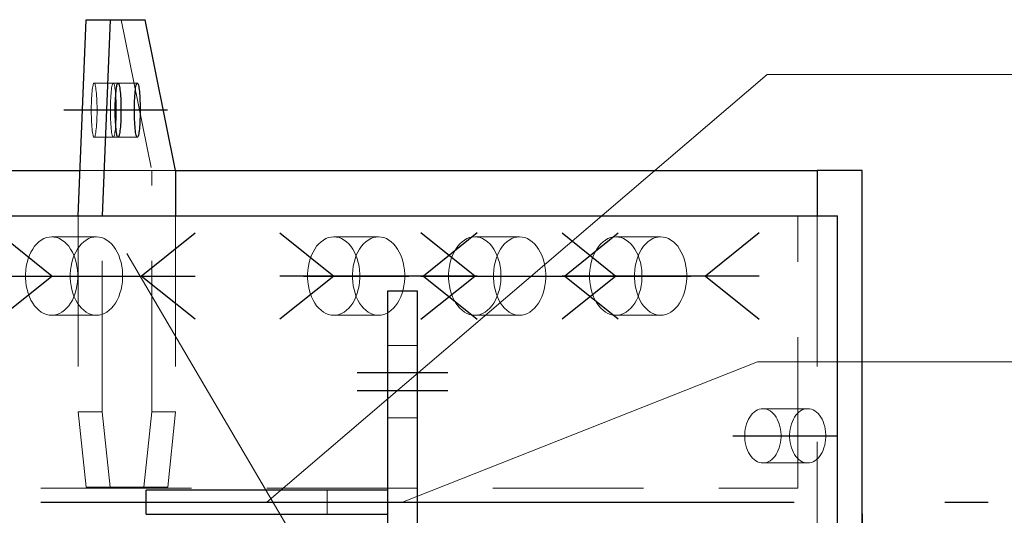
# Model space of a CAD drawing. Header units: millimetres. Extents: x 3528 to 4122, y 12541 to 12988.
# Tile 23 of 47: x 3957 to 3974, y 12590 to 12598. Entities that reach past the tile are written whole.
import ezdxf

# ---------------------------------------------------------------- set-up
doc = ezdxf.new("R2010")
doc.units = ezdxf.units.MM
doc.header["$LTSCALE"] = 10
doc.linetypes.add('HIDDEN', pattern=[0.375, 0.25, -0.125])
doc.linetypes.add('MITTE', pattern=[2, 1.25, -0.25, 0.25, -0.25])
doc.layers.get('Defpoints').update_dxf_attribs({"color": 1})
for name, color, linetype in [('PS_BOLT', 4, 'Continuous'), ('PS_MID', 5, 'MITTE'), ('PS_SHAPE', 3, 'Continuous')]:
    doc.layers.add(name, color=color, linetype=linetype)
for name, color, linetype, lineweight in [('PS_DIM', 4, 'Continuous', 13), ('PS_Hidden', 2, 'HIDDEN', 9), ('PS_Pos', 1, 'Continuous', 15), ('PS_SOLID', 7, 'Continuous', 30)]:
    doc.layers.add(name, color=color, linetype=linetype, lineweight=lineweight)
doc.styles.add('simplex', font='simplex.shx', dxfattribs={"width": 0.75})
doc.dimstyles.new('1_20_GŁ_DS1-LS20', dxfattribs={"dimtxt": 2, "dimasz": 2, "dimexe": 2, "dimexo": 5, "dimgap": 1, "dimtad": 1, "dimjust": 4, "dimdec": 0, "dimlfac": 20, "dimtxsty": 'simplex', "dimblk1": 'NONE', "dimsah": 1, "dimcen": 2, "dimclrd": 256, "dimclre": 256, "dimclrt": 4, "dimadec": 1, "dimazin": 0, "dimtfac": 1, "dimtdec": 0, "dimtmove": 2, "dimatfit": 3, "dimfxl": 1, "dimarcsym": 0})

# ---------------------------------------------------------------- blocks, each defined once
blk = doc.blocks.new('*D127')
at = {"layer": 'Defpoints', "color": 0, "transparency": 16777216}
for p in [(3971.456, 12594.716), (3585.581, 12585.158), (3971.456, 12570.506)]:
    blk.add_point(p, dxfattribs=at)
at = {"layer": 'PS_DIM', "lineweight": -2, "transparency": 16777216}
for p, q in [((3971.456, 12589.716), (3971.456, 12568.506)), ((3585.581, 12580.158), (3585.581, 12568.506)), ((3585.581, 12570.506), (3969.456, 12570.506))]:
    blk.add_line(p, q, dxfattribs=at)
at = {"layer": 'PS_DIM', "transparency": 16777216}
blk.add_solid([(3969.456, 12570.839), (3969.456, 12570.172), (3971.456, 12570.506)], dxfattribs=at)
at = {"layer": 'PS_DIM', "color": 4, "transparency": 16777216, "insert": (3969.436, 12574.74), "char_height": 2, "attachment_point": 5, "rotation": 90, "style": 'simplex'}
blk.add_mtext('15008', dxfattribs=at)
blk = doc.blocks.new('_None')
blk = doc.blocks.new('*X417')
at = {"color": 30, "linetype": 'Continuous'}
for p, q in [((3966.478, 12594.372), (3967.37, 12593.658)), ((3969.75, 12594.372), (3968.858, 12593.658)), ((3967.37, 12593.658), (3966.478, 12592.944)), ((3969.75, 12593.658), (3966.478, 12593.658)), ((3968.858, 12593.658), (3969.75, 12592.944))]:
    blk.add_line(p, q, dxfattribs=at)
blk = doc.blocks.new('*X420')
at = {"color": 30, "linetype": 'Continuous'}
for p, q in [((3961.798, 12594.372), (3962.69, 12593.658)), ((3965.07, 12594.372), (3964.178, 12593.658)), ((3962.69, 12593.658), (3961.798, 12592.944)), ((3965.07, 12593.658), (3961.798, 12593.658)), ((3964.178, 12593.658), (3965.07, 12592.944))]:
    blk.add_line(p, q, dxfattribs=at)
blk = doc.blocks.new('*X421')
at = {"color": 30, "linetype": 'Continuous'}
for p, q in [((3958.011, 12593.658), (3957.118, 12594.372)), ((3959.498, 12593.658), (3960.39, 12594.372)), ((3957.118, 12592.944), (3958.011, 12593.658)), ((3957.118, 12593.658), (3960.39, 12593.658)), ((3960.39, 12592.944), (3959.498, 12593.658))]:
    blk.add_line(p, q, dxfattribs=at)
blk = doc.blocks.new('*X423')
at = {"color": 30, "linetype": 'Continuous'}
for p, q in [((3965.03, 12593.658), (3964.138, 12594.372)), ((3966.518, 12593.658), (3967.41, 12594.372)), ((3964.138, 12592.944), (3965.03, 12593.658)), ((3964.138, 12593.658), (3967.41, 12593.658)), ((3967.41, 12592.944), (3966.518, 12593.658))]:
    blk.add_line(p, q, dxfattribs=at)
blk = doc.blocks.new('*X427')
at = {"layer": 'PS_Hidden', "color": 2, "linetype": 'HIDDEN'}
for p, q in [((3959.166, 12597.908), (3959.671, 12595.408)), ((3958.684, 12596.75), (3958.681, 12596.718)), ((3958.688, 12596.777), (3958.684, 12596.75)), ((3958.692, 12596.802), (3958.688, 12596.777)), ((3958.697, 12596.822), (3958.692, 12596.802)), ((3958.701, 12596.838), (3958.697, 12596.822)), ((3958.706, 12596.849), (3958.701, 12596.838)), ((3958.711, 12596.856), (3958.706, 12596.849)), ((3958.715, 12596.858), (3958.711, 12596.856)), ((3958.72, 12596.856), (3958.715, 12596.858)), ((3958.715, 12596.858), (3959.113, 12596.858)), ((3958.725, 12596.849), (3958.72, 12596.856)), ((3958.73, 12596.838), (3958.725, 12596.849)), ((3958.734, 12596.822), (3958.73, 12596.838)), ((3958.739, 12596.802), (3958.734, 12596.822)), ((3958.743, 12596.777), (3958.739, 12596.802)), ((3958.746, 12596.75), (3958.743, 12596.777)), ((3958.75, 12596.718), (3958.746, 12596.75)), ((3959.003, 12596.75), (3958.999, 12596.718)), ((3959.006, 12596.777), (3959.003, 12596.75)), ((3959.011, 12596.802), (3959.006, 12596.777)), ((3959.015, 12596.822), (3959.011, 12596.802)), ((3959.019, 12596.838), (3959.015, 12596.822)), ((3959.024, 12596.849), (3959.019, 12596.838)), ((3959.029, 12596.856), (3959.024, 12596.849)), ((3959.034, 12596.858), (3959.029, 12596.856)), ((3959.039, 12596.856), (3959.034, 12596.858)), ((3959.043, 12596.849), (3959.039, 12596.856)), ((3959.048, 12596.838), (3959.043, 12596.849)), ((3959.053, 12596.822), (3959.048, 12596.838)), ((3959.057, 12596.802), (3959.053, 12596.822)), ((3959.061, 12596.777), (3959.057, 12596.802)), ((3959.065, 12596.75), (3959.061, 12596.777)), ((3959.068, 12596.718), (3959.065, 12596.75)), ((3959.113, 12596.858), (3959.431, 12596.858)), ((3958.671, 12596.564), (3958.669, 12596.521)), ((3958.673, 12596.606), (3958.671, 12596.564)), ((3958.675, 12596.646), (3958.673, 12596.606)), ((3958.678, 12596.684), (3958.675, 12596.646)), ((3958.681, 12596.718), (3958.678, 12596.684)), ((3958.753, 12596.684), (3958.75, 12596.718)), ((3958.756, 12596.646), (3958.753, 12596.684)), ((3958.758, 12596.606), (3958.756, 12596.646)), ((3958.76, 12596.564), (3958.758, 12596.606)), ((3958.762, 12596.521), (3958.76, 12596.564)), ((3958.989, 12596.564), (3958.988, 12596.521)), ((3958.991, 12596.606), (3958.989, 12596.564)), ((3958.993, 12596.646), (3958.991, 12596.606)), ((3958.996, 12596.684), (3958.993, 12596.646)), ((3958.999, 12596.718), (3958.996, 12596.684)), ((3959.072, 12596.684), (3959.068, 12596.718)), ((3959.074, 12596.646), (3959.072, 12596.684)), ((3959.077, 12596.606), (3959.074, 12596.646)), ((3959.079, 12596.564), (3959.077, 12596.606)), ((3959.08, 12596.521), (3959.079, 12596.564)), ((3958.669, 12596.521), (3958.668, 12596.476)), ((3958.668, 12596.476), (3958.668, 12596.431)), ((3958.668, 12596.431), (3958.668, 12596.385)), ((3958.763, 12596.476), (3958.762, 12596.521)), ((3958.763, 12596.431), (3958.763, 12596.476)), ((3958.763, 12596.385), (3958.763, 12596.431)), ((3958.987, 12596.476), (3958.986, 12596.431)), ((3958.986, 12596.431), (3958.986, 12596.385)), ((3958.988, 12596.521), (3958.987, 12596.476)), ((3959.081, 12596.476), (3959.08, 12596.521)), ((3959.081, 12596.431), (3959.081, 12596.476)), ((3959.081, 12596.385), (3959.081, 12596.431)), ((3958.668, 12596.385), (3958.668, 12596.34)), ((3958.668, 12596.34), (3958.669, 12596.295)), ((3958.669, 12596.295), (3958.671, 12596.252)), ((3958.671, 12596.252), (3958.673, 12596.21)), ((3958.758, 12596.21), (3958.76, 12596.252)), ((3958.76, 12596.252), (3958.762, 12596.295)), ((3958.762, 12596.295), (3958.763, 12596.34)), ((3958.763, 12596.34), (3958.763, 12596.385)), ((3958.986, 12596.385), (3958.987, 12596.34)), ((3958.987, 12596.34), (3958.988, 12596.295)), ((3958.988, 12596.295), (3958.989, 12596.252)), ((3958.989, 12596.252), (3958.991, 12596.21)), ((3959.077, 12596.21), (3959.079, 12596.252)), ((3959.079, 12596.252), (3959.08, 12596.295)), ((3959.08, 12596.295), (3959.081, 12596.34)), ((3959.081, 12596.34), (3959.081, 12596.385)), ((3958.673, 12596.21), (3958.675, 12596.17)), ((3958.675, 12596.17), (3958.678, 12596.133)), ((3958.678, 12596.133), (3958.681, 12596.098)), ((3958.681, 12596.098), (3958.684, 12596.067)), ((3958.746, 12596.067), (3958.75, 12596.098)), ((3958.75, 12596.098), (3958.753, 12596.133)), ((3958.753, 12596.133), (3958.756, 12596.17)), ((3958.756, 12596.17), (3958.758, 12596.21)), ((3958.991, 12596.21), (3958.993, 12596.17)), ((3958.993, 12596.17), (3958.996, 12596.133)), ((3958.996, 12596.133), (3958.999, 12596.098)), ((3958.999, 12596.098), (3959.003, 12596.067)), ((3959.065, 12596.067), (3959.068, 12596.098)), ((3959.068, 12596.098), (3959.072, 12596.133)), ((3959.072, 12596.133), (3959.074, 12596.17)), ((3959.074, 12596.17), (3959.077, 12596.21)), ((3958.684, 12596.067), (3958.688, 12596.039)), ((3958.688, 12596.039), (3958.692, 12596.015)), ((3958.692, 12596.015), (3958.697, 12595.995)), ((3958.697, 12595.995), (3958.701, 12595.979)), ((3958.701, 12595.979), (3958.706, 12595.967)), ((3958.706, 12595.967), (3958.711, 12595.96)), ((3958.711, 12595.96), (3958.715, 12595.958)), ((3958.715, 12595.958), (3958.72, 12595.96)), ((3958.715, 12595.958), (3959.113, 12595.958)), ((3958.72, 12595.96), (3958.725, 12595.967)), ((3958.725, 12595.967), (3958.73, 12595.979)), ((3958.73, 12595.979), (3958.734, 12595.995)), ((3958.734, 12595.995), (3958.739, 12596.015)), ((3958.739, 12596.015), (3958.743, 12596.039)), ((3958.743, 12596.039), (3958.746, 12596.067)), ((3959.003, 12596.067), (3959.006, 12596.039)), ((3959.006, 12596.039), (3959.011, 12596.015)), ((3959.011, 12596.015), (3959.015, 12595.995)), ((3959.015, 12595.995), (3959.019, 12595.979)), ((3959.019, 12595.979), (3959.024, 12595.967)), ((3959.024, 12595.967), (3959.029, 12595.96)), ((3959.029, 12595.96), (3959.034, 12595.958)), ((3959.034, 12595.958), (3959.039, 12595.96)), ((3959.039, 12595.96), (3959.043, 12595.967)), ((3959.043, 12595.967), (3959.048, 12595.979)), ((3959.048, 12595.979), (3959.053, 12595.995)), ((3959.053, 12595.995), (3959.057, 12596.015)), ((3959.057, 12596.015), (3959.061, 12596.039)), ((3959.061, 12596.039), (3959.065, 12596.067)), ((3959.113, 12595.958), (3959.431, 12595.958)), ((3958.481, 12595.408), (3959.671, 12595.408)), ((3959.671, 12595.408), (3960.068, 12595.408)), ((3959.671, 12591.408), (3959.671, 12595.408)), ((3958.45, 12594.658), (3958.45, 12591.408)), ((3958.848, 12591.408), (3958.848, 12594.658)), ((3960.068, 12594.658), (3960.068, 12591.408)), ((3970.391, 12590.143), (3970.391, 12594.658)), ((3970.713, 12594.658), (3970.713, 12585.158)), ((3957.839, 12594.255), (3957.881, 12594.278)), ((3957.881, 12594.278), (3957.923, 12594.295)), ((3957.923, 12594.295), (3957.967, 12594.305)), ((3957.967, 12594.305), (3958.011, 12594.308)), ((3958.011, 12594.308), (3958.055, 12594.305)), ((3958.754, 12594.308), (3958.011, 12594.308)), ((3958.055, 12594.305), (3958.098, 12594.295)), ((3958.098, 12594.295), (3958.141, 12594.278)), ((3958.141, 12594.278), (3958.182, 12594.255)), ((3958.624, 12594.278), (3958.583, 12594.255)), ((3958.667, 12594.295), (3958.624, 12594.278)), ((3958.71, 12594.305), (3958.667, 12594.295)), ((3958.754, 12594.308), (3958.71, 12594.305)), ((3958.798, 12594.305), (3958.754, 12594.308)), ((3958.842, 12594.295), (3958.798, 12594.305)), ((3958.884, 12594.278), (3958.842, 12594.295)), ((3958.926, 12594.255), (3958.884, 12594.278)), ((3962.519, 12594.255), (3962.56, 12594.278)), ((3962.56, 12594.278), (3962.603, 12594.295)), ((3962.603, 12594.295), (3962.646, 12594.305)), ((3962.646, 12594.305), (3962.69, 12594.308)), ((3962.69, 12594.308), (3962.734, 12594.305)), ((3963.434, 12594.308), (3962.69, 12594.308)), ((3962.734, 12594.305), (3962.778, 12594.295)), ((3962.778, 12594.295), (3962.82, 12594.278)), ((3962.82, 12594.278), (3962.862, 12594.255)), ((3963.304, 12594.278), (3963.263, 12594.255)), ((3963.347, 12594.295), (3963.304, 12594.278)), ((3963.39, 12594.305), (3963.347, 12594.295)), ((3963.434, 12594.308), (3963.39, 12594.305)), ((3963.478, 12594.305), (3963.434, 12594.308)), ((3963.522, 12594.295), (3963.478, 12594.305)), ((3963.564, 12594.278), (3963.522, 12594.295)), ((3963.605, 12594.255), (3963.564, 12594.278)), ((3964.859, 12594.255), (3964.9, 12594.278)), ((3964.9, 12594.278), (3964.943, 12594.295)), ((3964.943, 12594.295), (3964.986, 12594.305)), ((3964.986, 12594.305), (3965.03, 12594.308)), ((3965.03, 12594.308), (3965.074, 12594.305)), ((3965.774, 12594.308), (3965.03, 12594.308)), ((3965.074, 12594.305), (3965.118, 12594.295)), ((3965.118, 12594.295), (3965.16, 12594.278)), ((3965.16, 12594.278), (3965.202, 12594.255)), ((3965.644, 12594.278), (3965.603, 12594.255)), ((3965.686, 12594.295), (3965.644, 12594.278)), ((3965.73, 12594.305), (3965.686, 12594.295)), ((3965.774, 12594.308), (3965.73, 12594.305)), ((3965.818, 12594.305), (3965.774, 12594.308)), ((3965.861, 12594.295), (3965.818, 12594.305)), ((3965.904, 12594.278), (3965.861, 12594.295)), ((3965.945, 12594.255), (3965.904, 12594.278)), ((3967.199, 12594.255), (3967.24, 12594.278)), ((3967.24, 12594.278), (3967.283, 12594.295)), ((3967.283, 12594.295), (3967.326, 12594.305)), ((3967.326, 12594.305), (3967.37, 12594.308)), ((3967.37, 12594.308), (3967.414, 12594.305)), ((3968.114, 12594.308), (3967.37, 12594.308)), ((3967.414, 12594.305), (3967.458, 12594.295)), ((3967.458, 12594.295), (3967.5, 12594.278)), ((3967.5, 12594.278), (3967.542, 12594.255)), ((3967.984, 12594.278), (3967.942, 12594.255)), ((3968.026, 12594.295), (3967.984, 12594.278)), ((3968.07, 12594.305), (3968.026, 12594.295)), ((3968.114, 12594.308), (3968.07, 12594.305)), ((3968.158, 12594.305), (3968.114, 12594.308)), ((3968.201, 12594.295), (3968.158, 12594.305)), ((3968.244, 12594.278), (3968.201, 12594.295)), ((3968.285, 12594.255), (3968.244, 12594.278)), ((3957.696, 12594.106), (3957.728, 12594.151)), ((3957.728, 12594.151), (3957.762, 12594.192)), ((3957.762, 12594.192), (3957.8, 12594.226)), ((3957.8, 12594.226), (3957.839, 12594.255)), ((3958.182, 12594.255), (3958.222, 12594.226)), ((3958.222, 12594.226), (3958.259, 12594.192)), ((3958.259, 12594.192), (3958.294, 12594.151)), ((3958.294, 12594.151), (3958.326, 12594.106)), ((3958.471, 12594.151), (3958.439, 12594.106)), ((3958.506, 12594.192), (3958.471, 12594.151)), ((3958.543, 12594.226), (3958.506, 12594.192)), ((3958.583, 12594.255), (3958.543, 12594.226)), ((3958.965, 12594.226), (3958.926, 12594.255)), ((3959.003, 12594.192), (3958.965, 12594.226)), ((3959.037, 12594.151), (3959.003, 12594.192)), ((3959.069, 12594.106), (3959.037, 12594.151)), ((3962.375, 12594.106), (3962.407, 12594.151)), ((3962.407, 12594.151), (3962.442, 12594.192)), ((3962.442, 12594.192), (3962.48, 12594.226)), ((3962.48, 12594.226), (3962.519, 12594.255)), ((3962.862, 12594.255), (3962.901, 12594.226)), ((3962.901, 12594.226), (3962.939, 12594.192)), ((3962.939, 12594.192), (3962.973, 12594.151)), ((3962.973, 12594.151), (3963.005, 12594.106)), ((3963.151, 12594.151), (3963.119, 12594.106)), ((3963.186, 12594.192), (3963.151, 12594.151)), ((3963.223, 12594.226), (3963.186, 12594.192)), ((3963.263, 12594.255), (3963.223, 12594.226)), ((3963.645, 12594.226), (3963.605, 12594.255)), ((3963.682, 12594.192), (3963.645, 12594.226)), ((3963.717, 12594.151), (3963.682, 12594.192)), ((3963.749, 12594.106), (3963.717, 12594.151)), ((3964.715, 12594.106), (3964.747, 12594.151)), ((3964.747, 12594.151), (3964.782, 12594.192)), ((3964.782, 12594.192), (3964.819, 12594.226)), ((3964.819, 12594.226), (3964.859, 12594.255)), ((3965.202, 12594.255), (3965.241, 12594.226)), ((3965.241, 12594.226), (3965.279, 12594.192)), ((3965.279, 12594.192), (3965.313, 12594.151)), ((3965.313, 12594.151), (3965.345, 12594.106)), ((3965.491, 12594.151), (3965.459, 12594.106)), ((3965.526, 12594.192), (3965.491, 12594.151)), ((3965.563, 12594.226), (3965.526, 12594.192)), ((3965.603, 12594.255), (3965.563, 12594.226)), ((3965.985, 12594.226), (3965.945, 12594.255)), ((3966.022, 12594.192), (3965.985, 12594.226)), ((3966.057, 12594.151), (3966.022, 12594.192)), ((3966.089, 12594.106), (3966.057, 12594.151)), ((3967.055, 12594.106), (3967.087, 12594.151)), ((3967.087, 12594.151), (3967.122, 12594.192)), ((3967.122, 12594.192), (3967.159, 12594.226)), ((3967.159, 12594.226), (3967.199, 12594.255)), ((3967.542, 12594.255), (3967.581, 12594.226)), ((3967.581, 12594.226), (3967.618, 12594.192)), ((3967.618, 12594.192), (3967.653, 12594.151)), ((3967.653, 12594.151), (3967.685, 12594.106)), ((3967.831, 12594.151), (3967.799, 12594.106)), ((3967.866, 12594.192), (3967.831, 12594.151)), ((3967.903, 12594.226), (3967.866, 12594.192)), ((3967.942, 12594.255), (3967.903, 12594.226)), ((3968.325, 12594.226), (3968.285, 12594.255)), ((3968.362, 12594.192), (3968.325, 12594.226)), ((3968.397, 12594.151), (3968.362, 12594.192)), ((3968.429, 12594.106), (3968.397, 12594.151)), ((3957.621, 12593.944), (3957.642, 12594.002)), ((3957.642, 12594.002), (3957.667, 12594.056)), ((3957.667, 12594.056), (3957.696, 12594.106)), ((3958.326, 12594.106), (3958.354, 12594.056)), ((3958.354, 12594.056), (3958.379, 12594.002)), ((3958.386, 12594.002), (3958.364, 12593.944)), ((3958.379, 12594.002), (3958.401, 12593.944)), ((3958.411, 12594.056), (3958.386, 12594.002)), ((3958.439, 12594.106), (3958.411, 12594.056)), ((3959.098, 12594.056), (3959.069, 12594.106)), ((3959.123, 12594.002), (3959.098, 12594.056)), ((3959.144, 12593.944), (3959.123, 12594.002)), ((3962.3, 12593.944), (3962.322, 12594.002)), ((3962.322, 12594.002), (3962.347, 12594.056)), ((3962.347, 12594.056), (3962.375, 12594.106)), ((3963.005, 12594.106), (3963.034, 12594.056)), ((3963.034, 12594.056), (3963.059, 12594.002)), ((3963.065, 12594.002), (3963.044, 12593.944)), ((3963.059, 12594.002), (3963.081, 12593.944)), ((3963.09, 12594.056), (3963.065, 12594.002)), ((3963.119, 12594.106), (3963.09, 12594.056)), ((3963.778, 12594.056), (3963.749, 12594.106)), ((3963.803, 12594.002), (3963.778, 12594.056)), ((3963.824, 12593.944), (3963.803, 12594.002)), ((3964.64, 12593.944), (3964.661, 12594.002)), ((3964.661, 12594.002), (3964.687, 12594.056)), ((3964.687, 12594.056), (3964.715, 12594.106)), ((3965.345, 12594.106), (3965.374, 12594.056)), ((3965.374, 12594.056), (3965.399, 12594.002)), ((3965.405, 12594.002), (3965.384, 12593.944)), ((3965.399, 12594.002), (3965.42, 12593.944)), ((3965.43, 12594.056), (3965.405, 12594.002)), ((3965.459, 12594.106), (3965.43, 12594.056)), ((3966.118, 12594.056), (3966.089, 12594.106)), ((3966.143, 12594.002), (3966.118, 12594.056)), ((3966.164, 12593.944), (3966.143, 12594.002)), ((3966.98, 12593.944), (3967.001, 12594.002)), ((3967.001, 12594.002), (3967.027, 12594.056)), ((3967.027, 12594.056), (3967.055, 12594.106)), ((3967.685, 12594.106), (3967.714, 12594.056)), ((3967.714, 12594.056), (3967.739, 12594.002)), ((3967.745, 12594.002), (3967.724, 12593.944)), ((3967.739, 12594.002), (3967.76, 12593.944)), ((3967.77, 12594.056), (3967.745, 12594.002)), ((3967.799, 12594.106), (3967.77, 12594.056)), ((3968.457, 12594.056), (3968.429, 12594.106)), ((3968.483, 12594.002), (3968.457, 12594.056)), ((3968.504, 12593.944), (3968.483, 12594.002)), ((3957.581, 12593.757), (3957.59, 12593.821)), ((3957.59, 12593.821), (3957.603, 12593.884)), ((3957.603, 12593.884), (3957.621, 12593.944)), ((3958.334, 12593.821), (3958.325, 12593.757)), ((3958.347, 12593.884), (3958.334, 12593.821)), ((3958.364, 12593.944), (3958.347, 12593.884)), ((3958.401, 12593.944), (3958.418, 12593.884)), ((3958.418, 12593.884), (3958.431, 12593.821)), ((3958.431, 12593.821), (3958.44, 12593.757)), ((3959.162, 12593.884), (3959.144, 12593.944)), ((3959.175, 12593.821), (3959.162, 12593.884)), ((3959.184, 12593.757), (3959.175, 12593.821)), ((3962.261, 12593.757), (3962.27, 12593.821)), ((3962.27, 12593.821), (3962.283, 12593.884)), ((3962.283, 12593.884), (3962.3, 12593.944)), ((3963.013, 12593.821), (3963.005, 12593.757)), ((3963.027, 12593.884), (3963.013, 12593.821)), ((3963.044, 12593.944), (3963.027, 12593.884)), ((3963.081, 12593.944), (3963.098, 12593.884)), ((3963.098, 12593.884), (3963.111, 12593.821)), ((3963.111, 12593.821), (3963.12, 12593.757)), ((3963.842, 12593.884), (3963.824, 12593.944)), ((3963.855, 12593.821), (3963.842, 12593.884)), ((3963.864, 12593.757), (3963.855, 12593.821)), ((3964.601, 12593.757), (3964.61, 12593.821)), ((3964.61, 12593.821), (3964.623, 12593.884)), ((3964.623, 12593.884), (3964.64, 12593.944)), ((3965.353, 12593.821), (3965.344, 12593.757)), ((3965.366, 12593.884), (3965.353, 12593.821)), ((3965.384, 12593.944), (3965.366, 12593.884)), ((3965.42, 12593.944), (3965.438, 12593.884)), ((3965.438, 12593.884), (3965.451, 12593.821)), ((3965.451, 12593.821), (3965.46, 12593.757)), ((3966.181, 12593.884), (3966.164, 12593.944)), ((3966.195, 12593.821), (3966.181, 12593.884)), ((3966.203, 12593.757), (3966.195, 12593.821)), ((3966.941, 12593.757), (3966.949, 12593.821)), ((3966.949, 12593.821), (3966.963, 12593.884)), ((3966.963, 12593.884), (3966.98, 12593.944)), ((3967.693, 12593.821), (3967.684, 12593.757)), ((3967.706, 12593.884), (3967.693, 12593.821)), ((3967.724, 12593.944), (3967.706, 12593.884)), ((3967.76, 12593.944), (3967.778, 12593.884)), ((3967.778, 12593.884), (3967.791, 12593.821)), ((3967.791, 12593.821), (3967.8, 12593.757)), ((3968.521, 12593.884), (3968.504, 12593.944)), ((3968.534, 12593.821), (3968.521, 12593.884)), ((3968.543, 12593.757), (3968.534, 12593.821)), ((3957.577, 12593.691), (3957.581, 12593.757)), ((3957.577, 12593.625), (3957.577, 12593.691)), ((3957.581, 12593.56), (3957.577, 12593.625)), ((3958.325, 12593.757), (3958.32, 12593.691)), ((3958.32, 12593.691), (3958.32, 12593.625)), ((3958.32, 12593.625), (3958.325, 12593.56)), ((3958.44, 12593.757), (3958.445, 12593.691)), ((3958.445, 12593.625), (3958.44, 12593.56)), ((3958.445, 12593.691), (3958.445, 12593.625)), ((3959.188, 12593.691), (3959.184, 12593.757)), ((3959.184, 12593.56), (3959.188, 12593.625)), ((3959.188, 12593.625), (3959.188, 12593.691)), ((3962.256, 12593.691), (3962.261, 12593.757)), ((3962.256, 12593.625), (3962.256, 12593.691)), ((3962.261, 12593.56), (3962.256, 12593.625)), ((3963.005, 12593.757), (3963, 12593.691)), ((3963, 12593.691), (3963, 12593.625)), ((3963, 12593.625), (3963.005, 12593.56)), ((3963.12, 12593.757), (3963.124, 12593.691)), ((3963.124, 12593.625), (3963.12, 12593.56)), ((3963.124, 12593.691), (3963.124, 12593.625)), ((3963.868, 12593.691), (3963.864, 12593.757)), ((3963.864, 12593.56), (3963.868, 12593.625)), ((3963.868, 12593.625), (3963.868, 12593.691)), ((3964.596, 12593.691), (3964.601, 12593.757)), ((3964.596, 12593.625), (3964.596, 12593.691)), ((3964.601, 12593.56), (3964.596, 12593.625)), ((3965.344, 12593.757), (3965.34, 12593.691)), ((3965.34, 12593.691), (3965.34, 12593.625)), ((3965.34, 12593.625), (3965.344, 12593.56)), ((3965.46, 12593.757), (3965.464, 12593.691)), ((3965.464, 12593.625), (3965.46, 12593.56)), ((3965.464, 12593.691), (3965.464, 12593.625)), ((3966.208, 12593.691), (3966.203, 12593.757)), ((3966.203, 12593.56), (3966.208, 12593.625)), ((3966.208, 12593.625), (3966.208, 12593.691)), ((3966.936, 12593.691), (3966.941, 12593.757)), ((3966.936, 12593.625), (3966.936, 12593.691)), ((3966.941, 12593.56), (3966.936, 12593.625)), ((3967.684, 12593.757), (3967.68, 12593.691)), ((3967.68, 12593.691), (3967.68, 12593.625)), ((3967.68, 12593.625), (3967.684, 12593.56)), ((3967.8, 12593.757), (3967.804, 12593.691)), ((3967.804, 12593.625), (3967.8, 12593.56)), ((3967.804, 12593.691), (3967.804, 12593.625)), ((3968.548, 12593.691), (3968.543, 12593.757)), ((3968.543, 12593.56), (3968.548, 12593.625)), ((3968.548, 12593.625), (3968.548, 12593.691)), ((3957.59, 12593.495), (3957.581, 12593.56)), ((3957.603, 12593.432), (3957.59, 12593.495)), ((3958.325, 12593.56), (3958.334, 12593.495)), ((3958.334, 12593.495), (3958.347, 12593.432)), ((3958.431, 12593.495), (3958.418, 12593.432)), ((3958.44, 12593.56), (3958.431, 12593.495)), ((3959.162, 12593.432), (3959.175, 12593.495)), ((3959.175, 12593.495), (3959.184, 12593.56)), ((3962.27, 12593.495), (3962.261, 12593.56)), ((3962.283, 12593.432), (3962.27, 12593.495)), ((3963.005, 12593.56), (3963.013, 12593.495)), ((3963.013, 12593.495), (3963.027, 12593.432)), ((3963.111, 12593.495), (3963.098, 12593.432)), ((3963.12, 12593.56), (3963.111, 12593.495)), ((3963.842, 12593.432), (3963.855, 12593.495)), ((3963.855, 12593.495), (3963.864, 12593.56)), ((3964.61, 12593.495), (3964.601, 12593.56)), ((3964.623, 12593.432), (3964.61, 12593.495)), ((3965.344, 12593.56), (3965.353, 12593.495)), ((3965.353, 12593.495), (3965.366, 12593.432)), ((3965.451, 12593.495), (3965.438, 12593.432)), ((3965.46, 12593.56), (3965.451, 12593.495)), ((3966.181, 12593.432), (3966.195, 12593.495)), ((3966.195, 12593.495), (3966.203, 12593.56)), ((3966.949, 12593.495), (3966.941, 12593.56)), ((3966.963, 12593.432), (3966.949, 12593.495)), ((3967.684, 12593.56), (3967.693, 12593.495)), ((3967.693, 12593.495), (3967.706, 12593.432)), ((3967.791, 12593.495), (3967.778, 12593.432)), ((3967.8, 12593.56), (3967.791, 12593.495)), ((3968.521, 12593.432), (3968.534, 12593.495)), ((3968.534, 12593.495), (3968.543, 12593.56)), ((3957.621, 12593.372), (3957.603, 12593.432)), ((3957.642, 12593.314), (3957.621, 12593.372)), ((3957.667, 12593.26), (3957.642, 12593.314)), ((3958.347, 12593.432), (3958.364, 12593.372)), ((3958.379, 12593.314), (3958.354, 12593.26)), ((3958.364, 12593.372), (3958.386, 12593.314)), ((3958.401, 12593.372), (3958.379, 12593.314)), ((3958.386, 12593.314), (3958.411, 12593.26)), ((3958.418, 12593.432), (3958.401, 12593.372)), ((3959.098, 12593.26), (3959.123, 12593.314)), ((3959.123, 12593.314), (3959.144, 12593.372)), ((3959.144, 12593.372), (3959.162, 12593.432)), ((3962.3, 12593.372), (3962.283, 12593.432)), ((3962.322, 12593.314), (3962.3, 12593.372)), ((3962.347, 12593.26), (3962.322, 12593.314)), ((3963.027, 12593.432), (3963.044, 12593.372)), ((3963.059, 12593.314), (3963.034, 12593.26)), ((3963.044, 12593.372), (3963.065, 12593.314)), ((3963.081, 12593.372), (3963.059, 12593.314)), ((3963.065, 12593.314), (3963.09, 12593.26)), ((3963.098, 12593.432), (3963.081, 12593.372)), ((3963.778, 12593.26), (3963.803, 12593.314)), ((3963.803, 12593.314), (3963.824, 12593.372)), ((3963.824, 12593.372), (3963.842, 12593.432)), ((3964.64, 12593.372), (3964.623, 12593.432)), ((3964.661, 12593.314), (3964.64, 12593.372)), ((3964.687, 12593.26), (3964.661, 12593.314)), ((3965.366, 12593.432), (3965.384, 12593.372)), ((3965.399, 12593.314), (3965.374, 12593.26)), ((3965.384, 12593.372), (3965.405, 12593.314)), ((3965.42, 12593.372), (3965.399, 12593.314)), ((3965.405, 12593.314), (3965.43, 12593.26)), ((3965.438, 12593.432), (3965.42, 12593.372)), ((3966.118, 12593.26), (3966.143, 12593.314)), ((3966.143, 12593.314), (3966.164, 12593.372)), ((3966.164, 12593.372), (3966.181, 12593.432)), ((3966.98, 12593.372), (3966.963, 12593.432)), ((3967.001, 12593.314), (3966.98, 12593.372)), ((3967.027, 12593.26), (3967.001, 12593.314)), ((3967.706, 12593.432), (3967.724, 12593.372)), ((3967.739, 12593.314), (3967.714, 12593.26)), ((3967.724, 12593.372), (3967.745, 12593.314)), ((3967.76, 12593.372), (3967.739, 12593.314)), ((3967.745, 12593.314), (3967.77, 12593.26)), ((3967.778, 12593.432), (3967.76, 12593.372)), ((3968.457, 12593.26), (3968.483, 12593.314)), ((3968.483, 12593.314), (3968.504, 12593.372)), ((3968.504, 12593.372), (3968.521, 12593.432)), ((3957.696, 12593.21), (3957.667, 12593.26)), ((3957.728, 12593.165), (3957.696, 12593.21)), ((3957.762, 12593.125), (3957.728, 12593.165)), ((3958.294, 12593.165), (3958.259, 12593.125)), ((3958.326, 12593.21), (3958.294, 12593.165)), ((3958.354, 12593.26), (3958.326, 12593.21)), ((3958.411, 12593.26), (3958.439, 12593.21)), ((3958.439, 12593.21), (3958.471, 12593.165)), ((3958.471, 12593.165), (3958.506, 12593.125)), ((3959.003, 12593.125), (3959.037, 12593.165)), ((3959.037, 12593.165), (3959.069, 12593.21)), ((3959.069, 12593.21), (3959.098, 12593.26)), ((3962.375, 12593.21), (3962.347, 12593.26)), ((3962.407, 12593.165), (3962.375, 12593.21)), ((3962.442, 12593.125), (3962.407, 12593.165)), ((3962.973, 12593.165), (3962.939, 12593.125)), ((3963.005, 12593.21), (3962.973, 12593.165)), ((3963.034, 12593.26), (3963.005, 12593.21)), ((3963.09, 12593.26), (3963.119, 12593.21)), ((3963.119, 12593.21), (3963.151, 12593.165)), ((3963.151, 12593.165), (3963.186, 12593.125)), ((3963.682, 12593.125), (3963.717, 12593.165)), ((3963.717, 12593.165), (3963.749, 12593.21)), ((3963.749, 12593.21), (3963.778, 12593.26)), ((3964.715, 12593.21), (3964.687, 12593.26)), ((3964.747, 12593.165), (3964.715, 12593.21)), ((3964.782, 12593.125), (3964.747, 12593.165)), ((3965.313, 12593.165), (3965.279, 12593.125)), ((3965.345, 12593.21), (3965.313, 12593.165)), ((3965.374, 12593.26), (3965.345, 12593.21)), ((3965.43, 12593.26), (3965.459, 12593.21)), ((3965.459, 12593.21), (3965.491, 12593.165)), ((3965.491, 12593.165), (3965.526, 12593.125)), ((3966.022, 12593.125), (3966.057, 12593.165)), ((3966.057, 12593.165), (3966.089, 12593.21)), ((3966.089, 12593.21), (3966.118, 12593.26)), ((3967.055, 12593.21), (3967.027, 12593.26)), ((3967.087, 12593.165), (3967.055, 12593.21)), ((3967.122, 12593.125), (3967.087, 12593.165)), ((3967.653, 12593.165), (3967.618, 12593.125)), ((3967.685, 12593.21), (3967.653, 12593.165)), ((3967.714, 12593.26), (3967.685, 12593.21)), ((3967.77, 12593.26), (3967.799, 12593.21)), ((3967.799, 12593.21), (3967.831, 12593.165)), ((3967.831, 12593.165), (3967.866, 12593.125)), ((3968.362, 12593.125), (3968.397, 12593.165)), ((3968.397, 12593.165), (3968.429, 12593.21)), ((3968.429, 12593.21), (3968.457, 12593.26)), ((3957.8, 12593.09), (3957.762, 12593.125)), ((3957.839, 12593.061), (3957.8, 12593.09)), ((3957.881, 12593.038), (3957.839, 12593.061)), ((3957.923, 12593.021), (3957.881, 12593.038)), ((3957.967, 12593.011), (3957.923, 12593.021)), ((3958.011, 12593.008), (3957.967, 12593.011)), ((3958.055, 12593.011), (3958.011, 12593.008)), ((3958.754, 12593.008), (3958.011, 12593.008)), ((3958.098, 12593.021), (3958.055, 12593.011)), ((3958.141, 12593.038), (3958.098, 12593.021)), ((3958.182, 12593.061), (3958.141, 12593.038)), ((3958.222, 12593.09), (3958.182, 12593.061)), ((3958.259, 12593.125), (3958.222, 12593.09)), ((3958.506, 12593.125), (3958.543, 12593.09)), ((3958.543, 12593.09), (3958.583, 12593.061)), ((3958.583, 12593.061), (3958.624, 12593.038)), ((3958.624, 12593.038), (3958.667, 12593.021)), ((3958.667, 12593.021), (3958.71, 12593.011)), ((3958.71, 12593.011), (3958.754, 12593.008)), ((3958.754, 12593.008), (3958.798, 12593.011)), ((3958.798, 12593.011), (3958.842, 12593.021)), ((3958.842, 12593.021), (3958.884, 12593.038)), ((3958.884, 12593.038), (3958.926, 12593.061)), ((3958.926, 12593.061), (3958.965, 12593.09)), ((3958.965, 12593.09), (3959.003, 12593.125)), ((3962.48, 12593.09), (3962.442, 12593.125)), ((3962.519, 12593.061), (3962.48, 12593.09)), ((3962.56, 12593.038), (3962.519, 12593.061)), ((3962.603, 12593.021), (3962.56, 12593.038)), ((3962.646, 12593.011), (3962.603, 12593.021)), ((3962.69, 12593.008), (3962.646, 12593.011)), ((3962.734, 12593.011), (3962.69, 12593.008)), ((3963.434, 12593.008), (3962.69, 12593.008)), ((3962.778, 12593.021), (3962.734, 12593.011)), ((3962.82, 12593.038), (3962.778, 12593.021)), ((3962.862, 12593.061), (3962.82, 12593.038)), ((3962.901, 12593.09), (3962.862, 12593.061)), ((3962.939, 12593.125), (3962.901, 12593.09)), ((3963.186, 12593.125), (3963.223, 12593.09)), ((3963.223, 12593.09), (3963.263, 12593.061)), ((3963.263, 12593.061), (3963.304, 12593.038)), ((3963.304, 12593.038), (3963.347, 12593.021)), ((3963.347, 12593.021), (3963.39, 12593.011)), ((3963.39, 12593.011), (3963.434, 12593.008)), ((3963.434, 12593.008), (3963.478, 12593.011)), ((3963.478, 12593.011), (3963.522, 12593.021)), ((3963.522, 12593.021), (3963.564, 12593.038)), ((3963.564, 12593.038), (3963.605, 12593.061)), ((3963.605, 12593.061), (3963.645, 12593.09)), ((3963.645, 12593.09), (3963.682, 12593.125)), ((3964.819, 12593.09), (3964.782, 12593.125)), ((3964.859, 12593.061), (3964.819, 12593.09)), ((3964.9, 12593.038), (3964.859, 12593.061)), ((3964.943, 12593.021), (3964.9, 12593.038)), ((3964.986, 12593.011), (3964.943, 12593.021)), ((3965.03, 12593.008), (3964.986, 12593.011)), ((3965.074, 12593.011), (3965.03, 12593.008)), ((3965.774, 12593.008), (3965.03, 12593.008)), ((3965.118, 12593.021), (3965.074, 12593.011)), ((3965.16, 12593.038), (3965.118, 12593.021)), ((3965.202, 12593.061), (3965.16, 12593.038)), ((3965.241, 12593.09), (3965.202, 12593.061)), ((3965.279, 12593.125), (3965.241, 12593.09)), ((3965.526, 12593.125), (3965.563, 12593.09)), ((3965.563, 12593.09), (3965.603, 12593.061)), ((3965.603, 12593.061), (3965.644, 12593.038)), ((3965.644, 12593.038), (3965.686, 12593.021)), ((3965.686, 12593.021), (3965.73, 12593.011)), ((3965.73, 12593.011), (3965.774, 12593.008)), ((3965.774, 12593.008), (3965.818, 12593.011)), ((3965.818, 12593.011), (3965.861, 12593.021)), ((3965.861, 12593.021), (3965.904, 12593.038)), ((3965.904, 12593.038), (3965.945, 12593.061)), ((3965.945, 12593.061), (3965.985, 12593.09)), ((3965.985, 12593.09), (3966.022, 12593.125)), ((3967.159, 12593.09), (3967.122, 12593.125)), ((3967.199, 12593.061), (3967.159, 12593.09)), ((3967.24, 12593.038), (3967.199, 12593.061)), ((3967.283, 12593.021), (3967.24, 12593.038)), ((3967.326, 12593.011), (3967.283, 12593.021)), ((3967.37, 12593.008), (3967.326, 12593.011)), ((3967.414, 12593.011), (3967.37, 12593.008)), ((3968.114, 12593.008), (3967.37, 12593.008)), ((3967.458, 12593.021), (3967.414, 12593.011)), ((3967.5, 12593.038), (3967.458, 12593.021)), ((3967.542, 12593.061), (3967.5, 12593.038)), ((3967.581, 12593.09), (3967.542, 12593.061)), ((3967.618, 12593.125), (3967.581, 12593.09)), ((3967.866, 12593.125), (3967.903, 12593.09)), ((3967.903, 12593.09), (3967.942, 12593.061)), ((3967.942, 12593.061), (3967.984, 12593.038)), ((3967.984, 12593.038), (3968.026, 12593.021)), ((3968.026, 12593.021), (3968.07, 12593.011)), ((3968.07, 12593.011), (3968.114, 12593.008)), ((3968.114, 12593.008), (3968.158, 12593.011)), ((3968.158, 12593.011), (3968.201, 12593.021)), ((3968.201, 12593.021), (3968.244, 12593.038)), ((3968.244, 12593.038), (3968.285, 12593.061)), ((3968.285, 12593.061), (3968.325, 12593.09)), ((3968.325, 12593.09), (3968.362, 12593.125)), ((3963.581, 12592.508), (3964.081, 12592.508)), ((3958.583, 12590.158), (3958.45, 12591.408)), ((3958.45, 12591.408), (3958.848, 12591.408)), ((3958.848, 12591.408), (3958.98, 12590.158)), ((3959.671, 12591.408), (3959.538, 12590.158)), ((3960.068, 12591.408), (3959.671, 12591.408)), ((3959.936, 12590.158), (3960.068, 12591.408)), ((3969.592, 12591.318), (3969.614, 12591.35)), ((3969.614, 12591.35), (3969.638, 12591.377)), ((3969.638, 12591.377), (3969.664, 12591.402)), ((3969.664, 12591.402), (3969.692, 12591.422)), ((3969.692, 12591.422), (3969.72, 12591.438)), ((3969.72, 12591.438), (3969.75, 12591.449)), ((3969.75, 12591.449), (3969.78, 12591.456)), ((3969.78, 12591.456), (3969.81, 12591.458)), ((3969.81, 12591.458), (3969.841, 12591.456)), ((3970.554, 12591.458), (3969.81, 12591.458)), ((3969.841, 12591.456), (3969.871, 12591.449)), ((3969.871, 12591.449), (3969.9, 12591.438)), ((3969.9, 12591.438), (3969.929, 12591.422)), ((3969.929, 12591.422), (3969.956, 12591.402)), ((3969.956, 12591.402), (3969.982, 12591.377)), ((3969.982, 12591.377), (3970.006, 12591.35)), ((3970.006, 12591.35), (3970.028, 12591.318)), ((3970.358, 12591.35), (3970.336, 12591.318)), ((3970.382, 12591.377), (3970.358, 12591.35)), ((3970.408, 12591.402), (3970.382, 12591.377)), ((3970.435, 12591.422), (3970.408, 12591.402)), ((3970.464, 12591.438), (3970.435, 12591.422)), ((3970.493, 12591.449), (3970.464, 12591.438)), ((3970.524, 12591.456), (3970.493, 12591.449)), ((3970.554, 12591.458), (3970.524, 12591.456)), ((3970.584, 12591.456), (3970.554, 12591.458)), ((3970.615, 12591.449), (3970.584, 12591.456)), ((3970.644, 12591.438), (3970.615, 12591.449)), ((3970.673, 12591.422), (3970.644, 12591.438)), ((3970.7, 12591.402), (3970.673, 12591.422)), ((3970.726, 12591.377), (3970.7, 12591.402)), ((3970.75, 12591.35), (3970.726, 12591.377)), ((3970.772, 12591.318), (3970.75, 12591.35)), ((3963.581, 12591.308), (3964.081, 12591.308)), ((3969.528, 12591.164), (3969.54, 12591.206)), ((3969.54, 12591.206), (3969.555, 12591.246)), ((3969.555, 12591.246), (3969.572, 12591.284)), ((3969.572, 12591.284), (3969.592, 12591.318)), ((3970.028, 12591.318), (3970.048, 12591.284)), ((3970.048, 12591.284), (3970.066, 12591.246)), ((3970.066, 12591.246), (3970.08, 12591.206)), ((3970.08, 12591.206), (3970.092, 12591.164)), ((3970.284, 12591.206), (3970.272, 12591.164)), ((3970.299, 12591.246), (3970.284, 12591.206)), ((3970.316, 12591.284), (3970.299, 12591.246)), ((3970.336, 12591.318), (3970.316, 12591.284)), ((3970.792, 12591.284), (3970.772, 12591.318)), ((3970.809, 12591.246), (3970.792, 12591.284)), ((3970.824, 12591.206), (3970.809, 12591.246)), ((3970.836, 12591.164), (3970.824, 12591.206)), ((3969.51, 12591.031), (3969.513, 12591.076)), ((3969.51, 12590.985), (3969.51, 12591.031)), ((3969.513, 12591.076), (3969.519, 12591.121)), ((3969.519, 12591.121), (3969.528, 12591.164)), ((3970.092, 12591.164), (3970.102, 12591.121)), ((3970.102, 12591.121), (3970.108, 12591.076)), ((3970.108, 12591.076), (3970.111, 12591.031)), ((3970.111, 12591.031), (3970.111, 12590.985)), ((3970.257, 12591.076), (3970.254, 12591.031)), ((3970.254, 12591.031), (3970.254, 12590.985)), ((3970.263, 12591.121), (3970.257, 12591.076)), ((3970.272, 12591.164), (3970.263, 12591.121)), ((3970.845, 12591.121), (3970.836, 12591.164)), ((3970.851, 12591.076), (3970.845, 12591.121)), ((3970.854, 12591.031), (3970.851, 12591.076)), ((3970.854, 12590.985), (3970.854, 12591.031)), ((3969.513, 12590.94), (3969.51, 12590.985)), ((3969.519, 12590.895), (3969.513, 12590.94)), ((3969.528, 12590.852), (3969.519, 12590.895)), ((3969.54, 12590.81), (3969.528, 12590.852)), ((3970.092, 12590.852), (3970.08, 12590.81)), ((3970.102, 12590.895), (3970.092, 12590.852)), ((3970.108, 12590.94), (3970.102, 12590.895)), ((3970.111, 12590.985), (3970.108, 12590.94)), ((3970.254, 12590.985), (3970.257, 12590.94)), ((3970.257, 12590.94), (3970.263, 12590.895)), ((3970.263, 12590.895), (3970.272, 12590.852)), ((3970.272, 12590.852), (3970.284, 12590.81)), ((3970.824, 12590.81), (3970.836, 12590.852)), ((3970.836, 12590.852), (3970.845, 12590.895)), ((3970.845, 12590.895), (3970.851, 12590.94)), ((3970.851, 12590.94), (3970.854, 12590.985)), ((3969.555, 12590.77), (3969.54, 12590.81)), ((3969.572, 12590.733), (3969.555, 12590.77)), ((3969.592, 12590.698), (3969.572, 12590.733)), ((3969.614, 12590.667), (3969.592, 12590.698)), ((3970.028, 12590.698), (3970.006, 12590.667)), ((3970.048, 12590.733), (3970.028, 12590.698)), ((3970.066, 12590.77), (3970.048, 12590.733)), ((3970.08, 12590.81), (3970.066, 12590.77)), ((3970.284, 12590.81), (3970.299, 12590.77)), ((3970.299, 12590.77), (3970.316, 12590.733)), ((3970.316, 12590.733), (3970.336, 12590.698)), ((3970.336, 12590.698), (3970.358, 12590.667)), ((3970.75, 12590.667), (3970.772, 12590.698)), ((3970.772, 12590.698), (3970.792, 12590.733)), ((3970.792, 12590.733), (3970.809, 12590.77)), ((3970.809, 12590.77), (3970.824, 12590.81)), ((3969.638, 12590.639), (3969.614, 12590.667)), ((3969.664, 12590.615), (3969.638, 12590.639)), ((3969.692, 12590.595), (3969.664, 12590.615)), ((3969.72, 12590.579), (3969.692, 12590.595)), ((3969.75, 12590.567), (3969.72, 12590.579)), ((3969.78, 12590.56), (3969.75, 12590.567)), ((3969.81, 12590.558), (3969.78, 12590.56)), ((3969.841, 12590.56), (3969.81, 12590.558)), ((3970.554, 12590.558), (3969.81, 12590.558)), ((3969.871, 12590.567), (3969.841, 12590.56)), ((3969.9, 12590.579), (3969.871, 12590.567)), ((3969.929, 12590.595), (3969.9, 12590.579)), ((3969.956, 12590.615), (3969.929, 12590.595)), ((3969.982, 12590.639), (3969.956, 12590.615)), ((3970.006, 12590.667), (3969.982, 12590.639)), ((3970.358, 12590.667), (3970.382, 12590.639)), ((3970.382, 12590.639), (3970.408, 12590.615)), ((3970.408, 12590.615), (3970.435, 12590.595)), ((3970.435, 12590.595), (3970.464, 12590.579)), ((3970.464, 12590.579), (3970.493, 12590.567)), ((3970.493, 12590.567), (3970.524, 12590.56)), ((3970.524, 12590.56), (3970.554, 12590.558)), ((3970.554, 12590.558), (3970.584, 12590.56)), ((3970.584, 12590.56), (3970.615, 12590.567)), ((3970.615, 12590.567), (3970.644, 12590.579)), ((3970.644, 12590.579), (3970.673, 12590.595)), ((3970.673, 12590.595), (3970.7, 12590.615)), ((3970.7, 12590.615), (3970.726, 12590.639)), ((3970.726, 12590.639), (3970.75, 12590.667)), ((3717.831, 12590.143), (3970.391, 12590.143)), ((3958.98, 12590.158), (3958.583, 12590.158)), ((3959.936, 12590.158), (3958.98, 12590.158)), ((3962.581, 12590.108), (3962.581, 12589.708))]:
    blk.add_line(p, q, dxfattribs=at)
at = {"layer": 'PS_MID', "color": 5, "linetype": 'MITTE'}
for p, q in [((3959.613, 12596.408), (3958.215, 12596.408)), ((3959.931, 12596.408), (3958.534, 12596.408)), ((3957.511, 12593.658), (3959.254, 12593.658)), ((3962.19, 12593.658), (3963.934, 12593.658)), ((3964.53, 12593.658), (3966.274, 12593.658)), ((3966.87, 12593.658), (3968.614, 12593.658)), ((3963.081, 12592.058), (3964.581, 12592.058)), ((3963.081, 12592.058), (3964.581, 12592.058)), ((3963.081, 12591.758), (3964.581, 12591.758)), ((3963.081, 12591.758), (3964.581, 12591.758)), ((3969.31, 12591.008), (3971.054, 12591.008)), ((3717.831, 12589.908), (3973.547, 12589.908))]:
    blk.add_line(p, q, dxfattribs=at)
at = {"layer": 'PS_SOLID', "color": 7, "linetype": 'Continuous'}
for p, q in [((3958.45, 12594.658), (3958.583, 12597.908)), ((3958.583, 12597.908), (3958.98, 12597.908)), ((3958.98, 12597.908), (3958.848, 12594.658)), ((3958.98, 12597.908), (3959.564, 12597.908)), ((3960.068, 12595.408), (3959.564, 12597.908)), ((3959.079, 12596.718), (3959.082, 12596.75)), ((3959.082, 12596.75), (3959.086, 12596.777)), ((3959.086, 12596.777), (3959.09, 12596.802)), ((3959.09, 12596.802), (3959.094, 12596.822)), ((3959.094, 12596.822), (3959.099, 12596.838)), ((3959.099, 12596.838), (3959.104, 12596.849)), ((3959.104, 12596.849), (3959.108, 12596.856)), ((3959.108, 12596.856), (3959.113, 12596.858)), ((3959.113, 12596.858), (3959.118, 12596.856)), ((3959.118, 12596.856), (3959.123, 12596.849)), ((3959.123, 12596.849), (3959.127, 12596.838)), ((3959.127, 12596.838), (3959.132, 12596.822)), ((3959.132, 12596.822), (3959.136, 12596.802)), ((3959.136, 12596.802), (3959.14, 12596.777)), ((3959.14, 12596.777), (3959.144, 12596.75)), ((3959.144, 12596.75), (3959.148, 12596.718)), ((3959.397, 12596.718), (3959.4, 12596.75)), ((3959.4, 12596.75), (3959.404, 12596.777)), ((3959.404, 12596.777), (3959.408, 12596.802)), ((3959.408, 12596.802), (3959.413, 12596.822)), ((3959.413, 12596.822), (3959.417, 12596.838)), ((3959.417, 12596.838), (3959.422, 12596.849)), ((3959.422, 12596.849), (3959.427, 12596.856)), ((3959.427, 12596.856), (3959.431, 12596.858)), ((3959.431, 12596.858), (3959.436, 12596.856)), ((3959.436, 12596.856), (3959.441, 12596.849)), ((3959.441, 12596.849), (3959.446, 12596.838)), ((3959.446, 12596.838), (3959.45, 12596.822)), ((3959.45, 12596.822), (3959.455, 12596.802)), ((3959.455, 12596.802), (3959.459, 12596.777)), ((3959.459, 12596.777), (3959.463, 12596.75)), ((3959.463, 12596.75), (3959.466, 12596.718)), ((3959.067, 12596.521), (3959.068, 12596.564)), ((3959.068, 12596.564), (3959.07, 12596.606)), ((3959.07, 12596.606), (3959.073, 12596.646)), ((3959.073, 12596.646), (3959.075, 12596.684)), ((3959.075, 12596.684), (3959.079, 12596.718)), ((3959.148, 12596.718), (3959.151, 12596.684)), ((3959.151, 12596.684), (3959.154, 12596.646)), ((3959.154, 12596.646), (3959.156, 12596.606)), ((3959.156, 12596.606), (3959.158, 12596.564)), ((3959.158, 12596.564), (3959.159, 12596.521)), ((3959.385, 12596.521), (3959.387, 12596.564)), ((3959.387, 12596.564), (3959.389, 12596.606)), ((3959.389, 12596.606), (3959.391, 12596.646)), ((3959.391, 12596.646), (3959.394, 12596.684)), ((3959.394, 12596.684), (3959.397, 12596.718)), ((3959.466, 12596.718), (3959.469, 12596.684)), ((3959.469, 12596.684), (3959.472, 12596.646)), ((3959.472, 12596.646), (3959.474, 12596.606)), ((3959.474, 12596.606), (3959.476, 12596.564)), ((3959.476, 12596.564), (3959.478, 12596.521)), ((3959.065, 12596.431), (3959.066, 12596.476)), ((3959.065, 12596.385), (3959.065, 12596.431)), ((3959.066, 12596.476), (3959.067, 12596.521)), ((3959.159, 12596.521), (3959.16, 12596.476)), ((3959.16, 12596.476), (3959.161, 12596.431)), ((3959.161, 12596.431), (3959.161, 12596.385)), ((3959.384, 12596.476), (3959.385, 12596.521)), ((3959.384, 12596.431), (3959.384, 12596.476)), ((3959.384, 12596.385), (3959.384, 12596.431)), ((3959.478, 12596.521), (3959.479, 12596.476)), ((3959.479, 12596.476), (3959.479, 12596.431)), ((3959.479, 12596.431), (3959.479, 12596.385)), ((3959.066, 12596.34), (3959.065, 12596.385)), ((3959.067, 12596.295), (3959.066, 12596.34)), ((3959.068, 12596.252), (3959.067, 12596.295)), ((3959.07, 12596.21), (3959.068, 12596.252)), ((3959.158, 12596.252), (3959.156, 12596.21)), ((3959.159, 12596.295), (3959.158, 12596.252)), ((3959.16, 12596.34), (3959.159, 12596.295)), ((3959.161, 12596.385), (3959.16, 12596.34)), ((3959.384, 12596.34), (3959.384, 12596.385)), ((3959.385, 12596.295), (3959.384, 12596.34)), ((3959.387, 12596.252), (3959.385, 12596.295)), ((3959.389, 12596.21), (3959.387, 12596.252)), ((3959.476, 12596.252), (3959.474, 12596.21)), ((3959.478, 12596.295), (3959.476, 12596.252)), ((3959.479, 12596.34), (3959.478, 12596.295)), ((3959.479, 12596.385), (3959.479, 12596.34)), ((3959.073, 12596.17), (3959.07, 12596.21)), ((3959.075, 12596.133), (3959.073, 12596.17)), ((3959.079, 12596.098), (3959.075, 12596.133)), ((3959.082, 12596.067), (3959.079, 12596.098)), ((3959.148, 12596.098), (3959.144, 12596.067)), ((3959.151, 12596.133), (3959.148, 12596.098)), ((3959.154, 12596.17), (3959.151, 12596.133)), ((3959.156, 12596.21), (3959.154, 12596.17)), ((3959.391, 12596.17), (3959.389, 12596.21)), ((3959.394, 12596.133), (3959.391, 12596.17)), ((3959.397, 12596.098), (3959.394, 12596.133)), ((3959.4, 12596.067), (3959.397, 12596.098)), ((3959.466, 12596.098), (3959.463, 12596.067)), ((3959.469, 12596.133), (3959.466, 12596.098)), ((3959.472, 12596.17), (3959.469, 12596.133)), ((3959.474, 12596.21), (3959.472, 12596.17)), ((3959.086, 12596.039), (3959.082, 12596.067)), ((3959.09, 12596.015), (3959.086, 12596.039)), ((3959.094, 12595.995), (3959.09, 12596.015)), ((3959.099, 12595.979), (3959.094, 12595.995)), ((3959.104, 12595.967), (3959.099, 12595.979)), ((3959.108, 12595.96), (3959.104, 12595.967)), ((3959.113, 12595.958), (3959.108, 12595.96)), ((3959.118, 12595.96), (3959.113, 12595.958)), ((3959.123, 12595.967), (3959.118, 12595.96)), ((3959.127, 12595.979), (3959.123, 12595.967)), ((3959.132, 12595.995), (3959.127, 12595.979)), ((3959.136, 12596.015), (3959.132, 12595.995)), ((3959.14, 12596.039), (3959.136, 12596.015)), ((3959.144, 12596.067), (3959.14, 12596.039)), ((3959.404, 12596.039), (3959.4, 12596.067)), ((3959.408, 12596.015), (3959.404, 12596.039)), ((3959.413, 12595.995), (3959.408, 12596.015)), ((3959.417, 12595.979), (3959.413, 12595.995)), ((3959.422, 12595.967), (3959.417, 12595.979)), ((3959.427, 12595.96), (3959.422, 12595.967)), ((3959.431, 12595.958), (3959.427, 12595.96)), ((3959.436, 12595.96), (3959.431, 12595.958)), ((3959.441, 12595.967), (3959.436, 12595.96)), ((3959.446, 12595.979), (3959.441, 12595.967)), ((3959.45, 12595.995), (3959.446, 12595.979)), ((3959.455, 12596.015), (3959.45, 12595.995)), ((3959.459, 12596.039), (3959.455, 12596.015)), ((3959.463, 12596.067), (3959.459, 12596.039)), ((3936.618, 12595.408), (3958.481, 12595.408)), ((3960.068, 12595.408), (3970.713, 12595.408)), ((3960.068, 12595.408), (3960.068, 12594.658)), ((3970.713, 12595.408), (3970.713, 12594.658)), ((3971.456, 12595.408), (3970.713, 12595.408)), ((3971.456, 12584.408), (3971.456, 12595.408)), ((3717.831, 12594.658), (3971.047, 12594.658)), ((3971.047, 12585.158), (3971.047, 12594.658)), ((3963.581, 12593.408), (3963.581, 12586.408)), ((3964.081, 12593.408), (3963.581, 12593.408)), ((3964.081, 12586.408), (3964.081, 12593.408)), ((3959.581, 12589.708), (3959.581, 12590.108)), ((3963.581, 12590.108), (3959.581, 12590.108)), ((3959.581, 12589.708), (3963.581, 12589.708))]:
    blk.add_line(p, q, dxfattribs=at)
blk = doc.blocks.new('*X429')
at = {"color": 1}
for p, q in [((3961.581, 12589.908), (3969.879, 12596.997)), ((3969.879, 12596.997), (3974.879, 12596.997))]:
    blk.add_line(p, q, dxfattribs=at)
blk = doc.blocks.new('*X431')
at = {"color": 1}
for p, q in [((3963.831, 12589.908), (3969.72, 12592.237)), ((3969.72, 12592.237), (3974.72, 12592.237))]:
    blk.add_line(p, q, dxfattribs=at)
blk = doc.blocks.new('*X433')
at = {"color": 1}
blk.add_line((3959.259, 12594.033), (3966.944, 12580.961), dxfattribs=at)

msp = doc.modelspace()

# ---------------------------------------------------------------- block references
at = {"layer": 'PS_BOLT', "color": 30}
for name in ['*X421', '*X420', '*X423', '*X417']:
    msp.add_blockref(name, (0, 0), dxfattribs=at)
at = {"layer": 'PS_Pos'}
for name in ['*X429', '*X431', '*X433']:
    msp.add_blockref(name, (0, 0), dxfattribs=at)
at = {"layer": 'PS_SHAPE'}
msp.add_blockref('*X427', (0, 0), dxfattribs=at)

# ---------------------------------------------------------------- dimensions: what is measured, and where the dimension line sits
at = {"layer": 'PS_DIM'}
dim = msp.add_linear_dim(base=(3971.456, 12570.506), p1=(3585.581, 12585.158), p2=(3971.456, 12594.716), text='15008', dimstyle='1_20_GŁ_DS1-LS20', dxfattribs=at)
dim.commit()
dim.dimension.update_dxf_attribs({"geometry": '*D127', "text_midpoint": (3969.436, 12574.74), "dimtype": 128, "text_rotation": 90})

doc.saveas('drawing.dxf')
